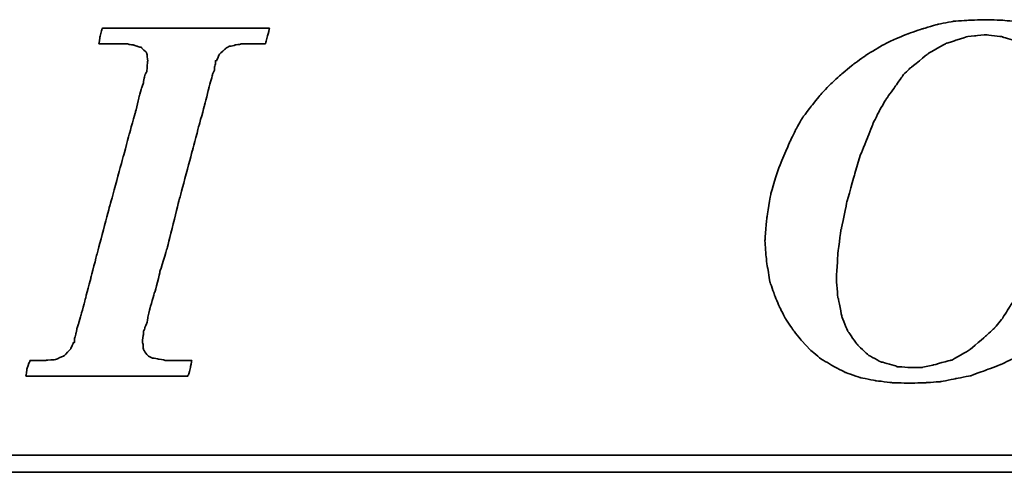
# Model space of a CAD drawing. Header units: millimetres. Extents: x -12 to 314, y 87 to 195.
# Tile 30 of 44: x 235.49 to 242.12, y 114 to 117.04. Entities that reach past the tile are written whole.
import ezdxf

# ---------------------------------------------------------------- set-up
doc = ezdxf.new("R2010")
doc.units = ezdxf.units.MM
doc.header["$LTSCALE"] = 0.15
doc.layers.add('DIM', color=4, linetype='CONTINUOUS')
doc.layers.add('layer 1', color=7, linetype='CONTINUOUS')

# ---------------------------------------------------------------- blocks, each defined once
blk = doc.blocks.new('TBI MOTION logo(完整正式版)')
at = {"layer": 'layer 1', "color": 22, "lineweight": 35}
for points, knots in [([(-11.34375, -6.98375), (-11.34375, -6.98375), (-10.91375, -7.43875), (-10.91375, -7.43875), (-10.91375, -7.43875), (-10.91375, -7.43875), (-10.38625, -7.87125), (-10.38625, -7.87125), (-10.38625, -7.87125), (-10.38625, -7.87125), (-9.81125, -8.20375), (-9.81125, -8.20375), (-9.81125, -8.20375), (-9.81125, -8.20375), (-9.21125, -8.51875), (-9.21125, -8.51875), (-9.21125, -8.51875), (-9.21125, -8.51875), (-8.51625, -8.75875), (-8.51625, -8.75875), (-8.51625, -8.75875), (-8.51625, -8.75875), (-7.77125, -8.90375), (-7.77125, -8.90375), (-7.77125, -8.90375), (-7.77125, -8.90375), (-6.97875, -8.99875), (-6.97875, -8.99875), (-6.97875, -8.99875), (-6.97875, -8.99875), (-6.14125, -9.02375), (-6.14125, -9.02375), (-6.14125, -9.02375), (-6.14125, -9.02375), (-5.37125, -8.99875), (-5.37125, -8.99875), (-5.37125, -8.99875), (-5.37125, -8.99875), (-4.65375, -8.94875), (-4.65375, -8.94875), (-4.65375, -8.94875), (-4.65375, -8.94875), (-3.93375, -8.80625), (-3.93375, -8.80625), (-3.93375, -8.80625), (-3.93375, -8.80625), (-3.21375, -8.66375), (-3.21375, -8.66375), (-3.21375, -8.66375), (-3.21375, -8.66375), (-2.49375, -8.39875), (-2.49375, -8.39875), (-2.49375, -8.39875), (-2.49375, -8.39875), (-1.79875, -8.13375), (-1.79875, -8.13375), (-1.79875, -8.13375), (-1.79875, -8.13375), (-1.17375, -7.84375), (-1.17375, -7.84375), (-1.17375, -7.84375), (-1.17375, -7.84375), (-0.52375, -7.46375), (-0.52375, -7.46375), (-0.52375, -7.46375), (-0.52375, -7.46375), (0.10124, -7.07875), (0.10124, -7.07875), (0.10124, -7.07875), (0.10124, -7.07875), (0.67625, -6.62375), (0.67625, -6.62375), (0.67625, -6.62375), (0.67625, -6.62375), (1.24874, -6.14375), (1.24874, -6.14375), (1.24874, -6.14375), (1.24874, -6.14375), (1.72874, -5.64125), (1.72874, -5.64125), (1.72874, -5.64125), (1.72874, -5.64125), (2.18624, -5.06375), (2.18624, -5.06375), (2.18624, -5.06375), (2.18624, -5.06375), (2.61625, -4.48874), (2.61625, -4.48874), (2.61625, -4.48874), (2.61625, -4.48874), (3.00125, -3.83874), (3.00125, -3.83874), (3.00125, -3.83874), (3.00125, -3.83874), (3.36124, -3.21374), (3.36124, -3.21374), (3.36124, -3.21374), (3.36124, -3.21374), (3.84374, -1.99125), (3.84374, -1.99125), (3.84374, -1.99125), (3.84374, -1.99125), (4.22625, -0.81875), (4.22625, -0.81875), (4.22625, -0.81875), (4.22625, -0.81875), (4.39125, 0.45624), (4.39125, 0.45624), (4.39125, 0.45624), (4.39125, 0.45624), (4.48874, 1.70124), (4.48874, 1.70124), (4.48874, 1.70124), (4.48874, 1.70124), (4.43874, 2.44625), (4.43874, 2.44625), (4.43874, 2.44625), (4.43874, 2.44625), (4.36874, 3.14125), (4.36874, 3.14125), (4.36874, 3.14125), (4.36874, 3.14125), (4.25125, 3.81125), (4.25125, 3.81125), (4.25125, 3.81125), (4.25125, 3.81125), (4.03124, 4.41125), (4.03124, 4.41125), (4.03124, 4.41125), (4.03124, 4.41125), (3.74374, 5.01125), (3.74374, 5.01125), (3.74374, 5.01125), (3.74374, 5.01125), (3.43124, 5.58875), (3.43124, 5.58875), (3.43124, 5.58875), (3.43124, 5.58875), (3.02625, 6.09125), (3.02625, 6.09125), (3.02625, 6.09125), (3.02625, 6.09125), (2.59374, 6.54875), (2.59374, 6.54875), (2.59374, 6.54875), (2.59374, 6.54875), (2.09124, 6.98125), (2.09124, 6.98125), (2.09124, 6.98125), (2.09124, 6.98125), (1.56124, 7.36625), (1.56124, 7.36625), (1.56124, 7.36625), (1.56124, 7.36625), (0.98624, 7.67625), (0.98624, 7.67625), (0.98624, 7.67625), (0.98624, 7.67625), (0.38624, 7.96375), (0.38624, 7.96375), (0.38624, 7.96375), (0.38624, 7.96375), (-0.25875, 8.15625), (-0.25875, 8.15625), (-0.25875, 8.15625), (-0.25875, 8.15625), (-0.98125, 8.30125), (-0.98125, 8.30125), (-0.98125, 8.30125), (-0.98125, 8.30125), (-1.70124, 8.37125), (-1.70124, 8.37125), (-1.70124, 8.37125), (-1.70124, 8.37125), (-2.49375, 8.39624), (-2.49375, 8.39624), (-2.49375, 8.39624), (-2.49375, 8.39624), (-3.28625, 8.37125), (-3.28625, 8.37125), (-3.28625, 8.37125), (-3.28625, 8.37125), (-4.05125, 8.32125), (-4.05125, 8.32125), (-4.05125, 8.32125), (-4.05125, 8.32125), (-4.77375, 8.18125), (-4.77375, 8.18125), (-4.77375, 8.18125), (-4.77375, 8.18125), (-5.51625, 7.96375), (-5.51625, 7.96375), (-5.51625, 7.96375), (-5.51625, 7.96375), (-6.21125, 7.72625), (-6.21125, 7.72625), (-6.21125, 7.72625), (-6.21125, 7.72625), (-6.92875, 7.43625), (-6.92875, 7.43625), (-6.92875, 7.43625), (-6.92875, 7.43625), (-7.57875, 7.10125), (-7.57875, 7.10125), (-7.57875, 7.10125), (-7.57875, 7.10125), (-8.24875, 6.69125), (-8.24875, 6.69125), (-8.24875, 6.69125), (-8.24875, 6.69125), (-8.84875, 6.26125), (-8.84875, 6.26125), (-8.84875, 6.26125), (-8.84875, 6.26125), (-9.42625, 5.78125), (-9.42625, 5.78125), (-9.42625, 5.78125), (-9.42625, 5.78125), (-9.95375, 5.30125), (-9.95375, 5.30125), (-9.95375, 5.30125), (-9.95375, 5.30125), (-10.43375, 4.79624), (-10.43375, 4.79624), (-10.43375, 4.79624), (-10.43375, 4.79624), (-10.88875, 4.22125), (-10.88875, 4.22125), (-10.88875, 4.22125), (-10.88875, 4.22125), (-11.29875, 3.69375), (-11.29875, 3.69375), (-11.29875, 3.69375), (-11.29875, 3.69375), (-11.63375, 3.09125), (-11.63375, 3.09125), (-11.63375, 3.09125), (-11.63375, 3.09125), (-11.91875, 2.49625), (-11.91875, 2.49625), (-11.91875, 2.49625), (-11.91875, 2.49625), (-12.44875, 1.24625), (-12.44875, 1.24625), (-12.44875, 1.24625), (-12.44875, 1.24625), (-12.80875, 0.06874), (-12.80875, 0.06874), (-12.80875, 0.06874), (-12.80875, 0.06874), (-12.99875, -1.07875), (-12.99875, -1.07875), (-12.99875, -1.07875), (-12.99875, -1.07875), (-13.09375, -2.18375), (-13.09375, -2.18375), (-13.09375, -2.18375), (-13.09375, -2.18375), (-13.04875, -2.85375), (-13.04875, -2.85375), (-13.04875, -2.85375), (-13.04875, -2.85375), (-12.97375, -3.50375), (-12.97375, -3.50375), (-12.97375, -3.50375), (-12.97375, -3.50375), (-12.95375, -3.50375), (-12.95375, -3.50375), (-12.95375, -3.50375), (-12.95375, -3.50375), (-12.85375, -4.17375), (-12.85375, -4.17375), (-12.85375, -4.17375), (-12.85375, -4.17375), (-12.63875, -4.77624), (-12.63875, -4.77624), (-12.63875, -4.77624), (-12.63875, -4.77624), (-12.39875, -5.35125), (-12.39875, -5.35125), (-12.39875, -5.35125), (-12.39875, -5.35125), (-12.11375, -5.92875), (-12.11375, -5.92875), (-12.11375, -5.92875), (-12.11375, -5.92875), (-11.75375, -6.45375), (-11.75375, -6.45375), (-11.75375, -6.45375), (-11.75375, -6.45375), (-11.34375, -6.98375), (-11.34375, -6.98375)], [0, 0, 0, 0, 0.01369863, 0.01369863, 0.01369863, 0.01369864, 0.02739726, 0.02739726, 0.02739726, 0.02739727, 0.04109589, 0.04109589, 0.04109589, 0.0410959, 0.05479452, 0.05479452, 0.05479452, 0.05479453, 0.06849315, 0.06849315, 0.06849315, 0.06849316, 0.08219178, 0.08219178, 0.08219178, 0.08219179, 0.09589041, 0.09589041, 0.09589041, 0.09589042, 0.10958904, 0.10958904, 0.10958904, 0.10958905, 0.12328767, 0.12328767, 0.12328767, 0.12328768, 0.1369863, 0.1369863, 0.1369863, 0.13698631, 0.15068493, 0.15068493, 0.15068493, 0.15068494, 0.16438356, 0.16438356, 0.16438356, 0.16438357, 0.17808219, 0.17808219, 0.17808219, 0.1780822, 0.19178082, 0.19178082, 0.19178082, 0.19178083, 0.20547945, 0.20547945, 0.20547945, 0.20547946, 0.21917808, 0.21917808, 0.21917808, 0.21917809, 0.23287671, 0.23287671, 0.23287671, 0.23287672, 0.24657534, 0.24657534, 0.24657534, 0.24657535, 0.26027397, 0.26027397, 0.26027397, 0.26027398, 0.2739726, 0.2739726, 0.2739726, 0.27397261, 0.28767123, 0.28767123, 0.28767123, 0.28767124, 0.30136986, 0.30136986, 0.30136986, 0.30136987, 0.31506849, 0.31506849, 0.31506849, 0.3150685, 0.32876712, 0.32876712, 0.32876712, 0.32876713, 0.34246575, 0.34246575, 0.34246575, 0.34246576, 0.35616438, 0.35616438, 0.35616438, 0.35616439, 0.36986301, 0.36986301, 0.36986301, 0.36986302, 0.38356164, 0.38356164, 0.38356164, 0.38356165, 0.39726027, 0.39726027, 0.39726027, 0.39726028, 0.4109589, 0.4109589, 0.4109589, 0.41095891, 0.42465753, 0.42465753, 0.42465753, 0.42465754, 0.43835616, 0.43835616, 0.43835616, 0.43835617, 0.45205479, 0.45205479, 0.45205479, 0.4520548, 0.46575342, 0.46575342, 0.46575342, 0.46575343, 0.47945205, 0.47945205, 0.47945205, 0.47945206, 0.49315068, 0.49315068, 0.49315068, 0.49315069, 0.50684932, 0.50684932, 0.50684932, 0.50684933, 0.52054795, 0.52054795, 0.52054795, 0.52054796, 0.53424658, 0.53424658, 0.53424658, 0.53424659, 0.54794521, 0.54794521, 0.54794521, 0.54794522, 0.56164384, 0.56164384, 0.56164384, 0.56164385, 0.57534247, 0.57534247, 0.57534247, 0.57534248, 0.5890411, 0.5890411, 0.5890411, 0.58904111, 0.60273973, 0.60273973, 0.60273973, 0.60273974, 0.61643836, 0.61643836, 0.61643836, 0.61643837, 0.63013699, 0.63013699, 0.63013699, 0.630137, 0.64383562, 0.64383562, 0.64383562, 0.64383563, 0.65753425, 0.65753425, 0.65753425, 0.65753426, 0.67123288, 0.67123288, 0.67123288, 0.67123289, 0.68493151, 0.68493151, 0.68493151, 0.68493152, 0.69863014, 0.69863014, 0.69863014, 0.69863015, 0.71232877, 0.71232877, 0.71232877, 0.71232878, 0.7260274, 0.7260274, 0.7260274, 0.72602741, 0.73972603, 0.73972603, 0.73972603, 0.73972604, 0.75342466, 0.75342466, 0.75342466, 0.75342467, 0.76712329, 0.76712329, 0.76712329, 0.7671233, 0.78082192, 0.78082192, 0.78082192, 0.78082193, 0.79452055, 0.79452055, 0.79452055, 0.79452056, 0.80821918, 0.80821918, 0.80821918, 0.80821919, 0.82191781, 0.82191781, 0.82191781, 0.82191782, 0.83561644, 0.83561644, 0.83561644, 0.83561645, 0.84931507, 0.84931507, 0.84931507, 0.84931508, 0.8630137, 0.8630137, 0.8630137, 0.86301371, 0.87671233, 0.87671233, 0.87671233, 0.87671234, 0.89041096, 0.89041096, 0.89041096, 0.89041097, 0.90410959, 0.90410959, 0.90410959, 0.9041096, 0.91780822, 0.91780822, 0.91780822, 0.91780823, 0.93150685, 0.93150685, 0.93150685, 0.93150686, 0.94520548, 0.94520548, 0.94520548, 0.94520549, 0.95890411, 0.95890411, 0.95890411, 0.95890412, 0.97260274, 0.97260274, 0.97260274, 0.97260275, 0.98630137, 0.98630137, 0.98630137, 0.98630138, 1, 1, 1, 1]), ([(-40.59125, -7.94375), (-40.59125, -7.94375), (-40.97375, -7.94375), (-40.97375, -7.94375), (-40.97375, -7.94375), (-40.97375, -7.94375), (-41.38125, -7.94375), (-41.38125, -7.94375), (-41.38125, -7.94375), (-41.38125, -7.94375), (-41.54875, -7.94375), (-41.54875, -7.94375), (-41.54875, -7.94375), (-41.54875, -7.94375), (-41.59875, -7.94375), (-41.59875, -7.94375), (-41.59875, -7.94375), (-41.59875, -7.94375), (-41.88375, -7.94375), (-41.88375, -7.94375), (-41.88375, -7.94375), (-41.88375, -7.94375), (-41.90875, -7.91875), (-41.90875, -7.91875), (-41.90875, -7.91875), (-41.90875, -7.91875), (-42.19875, -7.87125), (-42.19875, -7.87125), (-42.19875, -7.87125), (-42.19875, -7.87125), (-42.43875, -7.82375), (-42.43875, -7.82375), (-42.43875, -7.82375), (-42.43875, -7.82375), (-42.45875, -7.82375), (-42.45875, -7.82375), (-42.45875, -7.82375), (-42.45875, -7.82375), (-42.48625, -7.82375), (-42.48625, -7.82375), (-42.48625, -7.82375), (-42.48625, -7.82375), (-42.67625, -7.72375), (-42.67625, -7.72375), (-42.67625, -7.72375), (-42.67625, -7.72375), (-42.70125, -7.70375), (-42.70125, -7.70375), (-42.70125, -7.70375), (-42.70125, -7.70375), (-42.72375, -7.67875), (-42.72375, -7.67875), (-42.72375, -7.67875), (-42.72375, -7.67875), (-42.86875, -7.48875), (-42.86875, -7.48875), (-42.86875, -7.48875), (-42.86875, -7.48875), (-42.89375, -7.43875), (-42.89375, -7.43875), (-42.89375, -7.43875), (-42.89375, -7.43875), (-42.91875, -7.38875), (-42.91875, -7.38875), (-42.91875, -7.38875), (-42.91875, -7.38875), (-42.93875, -7.12875), (-42.93875, -7.12875), (-42.93875, -7.12875), (-42.93875, -7.12875), (-42.96375, -7.10375), (-42.96375, -7.10375), (-42.96375, -7.10375), (-42.96375, -7.10375), (-42.96375, -7.05375), (-42.96375, -7.05375), (-42.96375, -7.05375), (-42.96375, -7.05375), (-42.96375, -7.00875), (-42.96375, -7.00875), (-42.96375, -7.00875), (-42.96375, -7.00875), (-42.91875, -6.69625), (-42.91875, -6.69625), (-42.91875, -6.69625), (-42.91875, -6.69625), (-42.91875, -6.62375), (-42.91875, -6.62375), (-42.91875, -6.62375), (-42.91875, -6.62375), (-42.91875, -6.59625), (-42.91875, -6.59625), (-42.91875, -6.59625), (-42.91875, -6.59625), (-42.91875, -6.57375), (-42.91875, -6.57375), (-42.91875, -6.57375), (-42.91875, -6.57375), (-42.91875, -6.52875), (-42.91875, -6.52875), (-42.91875, -6.52875), (-42.91875, -6.52875), (-42.89375, -6.50375), (-42.89375, -6.50375), (-42.89375, -6.50375), (-42.89375, -6.50375), (-42.84375, -6.38375), (-42.84375, -6.38375), (-42.84375, -6.38375), (-42.84375, -6.38375), (-42.84375, -6.35875), (-42.84375, -6.35875), (-42.84375, -6.35875), (-42.84375, -6.35875), (-42.74625, -6.14375), (-42.74625, -6.14375), (-42.74625, -6.14375), (-42.74625, -6.14375), (-42.70125, -5.85375), (-42.70125, -5.85375), (-42.70125, -5.85375), (-42.70125, -5.85375), (-42.60375, -5.47125), (-42.60375, -5.47125), (-42.60375, -5.47125), (-42.60375, -5.47125), (-42.60375, -5.44875), (-42.60375, -5.44875), (-42.60375, -5.44875), (-42.60375, -5.44875), (-42.38875, -4.67875), (-42.38875, -4.67875), (-42.38875, -4.67875), (-42.38875, -4.67875), (-42.36375, -4.65375), (-42.36375, -4.65375), (-42.36375, -4.65375), (-42.36375, -4.65375), (-42.12375, -3.69625), (-42.12375, -3.69625), (-42.12375, -3.69625), (-42.12375, -3.69625), (-42.12375, -3.67374), (-42.12375, -3.67374), (-42.12375, -3.67374), (-42.12375, -3.67374), (-41.78875, -2.59374), (-41.78875, -2.59374), (-41.78875, -2.59374), (-41.78875, -2.59374), (-41.18875, -0.19375), (-41.18875, -0.19375), (-41.18875, -0.19375), (-41.18875, -0.19375), (-40.54375, 2.20624), (-40.54375, 2.20624), (-40.54375, 2.20624), (-40.54375, 2.20624), (-40.25375, 3.30875), (-40.25375, 3.30875), (-40.25375, 3.30875), (-40.25375, 3.30875), (-39.98875, 4.27125), (-39.98875, 4.27125), (-39.98875, 4.27125), (-39.98875, 4.27125), (-39.77375, 5.13125), (-39.77375, 5.13125), (-39.77375, 5.13125), (-39.77375, 5.13125), (-39.67875, 5.47125), (-39.67875, 5.47125), (-39.67875, 5.47125), (-39.67875, 5.47125), (-39.60375, 5.75625), (-39.60375, 5.75625), (-39.60375, 5.75625), (-39.60375, 5.75625), (-39.60375, 5.78125), (-39.60375, 5.78125), (-39.60375, 5.78125), (-39.60375, 5.78125), (-39.50875, 5.97125), (-39.50875, 5.97125), (-39.50875, 5.97125), (-39.50875, 5.97125), (-39.50875, 6.13875), (-39.50875, 6.13875), (-39.50875, 6.13875), (-39.50875, 6.13875), (-39.48625, 6.16625), (-39.48625, 6.16625), (-39.48625, 6.16625), (-39.48625, 6.16625), (-39.46125, 6.28625), (-39.46125, 6.28625), (-39.46125, 6.28625), (-39.46125, 6.28625), (-39.46125, 6.42625), (-39.46125, 6.42625), (-39.46125, 6.42625), (-39.46125, 6.42625), (-39.41375, 6.42625), (-39.41375, 6.42625), (-39.41375, 6.42625), (-39.41375, 6.42625), (-39.29375, 6.69125), (-39.29375, 6.69125), (-39.29375, 6.69125), (-39.29375, 6.69125), (-39.26875, 6.74125), (-39.26875, 6.74125), (-39.26875, 6.74125), (-39.26875, 6.74125), (-39.24375, 6.76625), (-39.24375, 6.76625), (-39.24375, 6.76625), (-39.24375, 6.76625), (-38.98375, 7.00624), (-38.98375, 7.00624), (-38.98375, 7.00624), (-38.98375, 7.00624), (-38.95625, 7.02624), (-38.95625, 7.02624), (-38.95625, 7.02624), (-38.95625, 7.02624), (-38.78875, 7.12624), (-38.78875, 7.12624), (-38.78875, 7.12624), (-38.78875, 7.12624), (-38.76375, 7.12624), (-38.76375, 7.12624), (-38.76375, 7.12624), (-38.76375, 7.12624), (-38.74375, 7.12624), (-38.74375, 7.12624), (-38.74375, 7.12624), (-38.74375, 7.12624), (-38.52875, 7.17125), (-38.52875, 7.17125), (-38.52875, 7.17125), (-38.52875, 7.17125), (-38.52875, 7.19624), (-38.52875, 7.19624), (-38.52875, 7.19624), (-38.52875, 7.19624), (-38.50375, 7.19624), (-38.50375, 7.19624), (-38.50375, 7.19624), (-38.50375, 7.19624), (-38.26125, 7.21875), (-38.26125, 7.21875), (-38.26125, 7.21875), (-38.26125, 7.21875), (-38.23875, 7.24624), (-38.23875, 7.24624), (-38.23875, 7.24624), (-38.23875, 7.24624), (-38.21625, 7.24624), (-38.21625, 7.24624), (-38.21625, 7.24624), (-38.21625, 7.24624), (-38.18875, 7.24624), (-38.18875, 7.24624), (-38.18875, 7.24624), (-38.18875, 7.24624), (-37.90375, 7.24624), (-37.90375, 7.24624), (-37.90375, 7.24624), (-37.90375, 7.24624), (-37.85375, 7.24624), (-37.85375, 7.24624), (-37.85375, 7.24624), (-37.85375, 7.24624), (-37.75875, 7.24624), (-37.75875, 7.24624), (-37.75875, 7.24624), (-37.75875, 7.24624), (-37.42375, 7.24624), (-37.42375, 7.24624), (-37.42375, 7.24624), (-37.42375, 7.24624), (-37.08875, 7.24624), (-37.08875, 7.24624), (-37.08875, 7.24624), (-37.08875, 7.24624), (-37.06375, 7.24624), (-37.06375, 7.24624), (-37.06375, 7.24624), (-37.06375, 7.24624), (-37.06375, 7.26624), (-37.06375, 7.26624), (-37.06375, 7.26624), (-37.06375, 7.26624), (-37.03875, 7.29125), (-37.03875, 7.29125), (-37.03875, 7.29125), (-37.03875, 7.29125), (-37.03875, 7.31625), (-37.03875, 7.31625), (-37.03875, 7.31625), (-37.03875, 7.31625), (-36.94125, 7.67625), (-36.94125, 7.67625), (-36.94125, 7.67625), (-36.94125, 7.67625), (-36.86875, 7.98625), (-36.86875, 7.98625), (-36.86875, 7.98625), (-36.86875, 7.98625), (-36.98875, 7.98625), (-36.98875, 7.98625), (-36.98875, 7.98625), (-36.98875, 7.98625), (-37.42375, 7.98625), (-37.42375, 7.98625), (-37.42375, 7.98625), (-37.42375, 7.98625), (-37.94875, 7.98625), (-37.94875, 7.98625), (-37.94875, 7.98625), (-37.94875, 7.98625), (-38.57375, 7.98625), (-38.57375, 7.98625), (-38.57375, 7.98625), (-38.57375, 7.98625), (-39.29375, 7.98625), (-39.29375, 7.98625), (-39.29375, 7.98625), (-39.29375, 7.98625), (-40.82875, 7.98625), (-40.82875, 7.98625), (-40.82875, 7.98625), (-40.82875, 7.98625), (-42.36375, 7.98625), (-42.36375, 7.98625), (-42.36375, 7.98625), (-42.36375, 7.98625), (-43.08375, 7.98625), (-43.08375, 7.98625), (-43.08375, 7.98625), (-43.08375, 7.98625), (-43.70875, 7.98625), (-43.70875, 7.98625), (-43.70875, 7.98625), (-43.70875, 7.98625), (-44.23375, 7.98625), (-44.23375, 7.98625), (-44.23375, 7.98625), (-44.23375, 7.98625), (-44.66875, 7.98625), (-44.66875, 7.98625), (-44.66875, 7.98625), (-44.66875, 7.98625), (-44.88375, 7.98625), (-44.88375, 7.98625), (-44.88375, 7.98625), (-44.88375, 7.98625), (-44.90875, 7.94125), (-44.90875, 7.94125), (-44.90875, 7.94125), (-44.90875, 7.94125), (-44.90875, 7.91625), (-44.90875, 7.91625), (-44.90875, 7.91625), (-44.90875, 7.91625), (-45.00375, 7.55625), (-45.00375, 7.55625), (-45.00375, 7.55625), (-45.00375, 7.55625), (-45.05375, 7.24624), (-45.05375, 7.24624), (-45.05375, 7.24624), (-45.05375, 7.24624), (-44.61875, 7.24624), (-44.61875, 7.24624), (-44.61875, 7.24624), (-44.61875, 7.24624), (-44.11375, 7.24624), (-44.11375, 7.24624), (-44.11375, 7.24624), (-44.11375, 7.24624), (-43.99375, 7.24624), (-43.99375, 7.24624), (-43.99375, 7.24624), (-43.99375, 7.24624), (-43.94625, 7.24624), (-43.94625, 7.24624), (-43.94625, 7.24624), (-43.94625, 7.24624), (-43.92374, 7.24624), (-43.92374, 7.24624), (-43.92374, 7.24624), (-43.92374, 7.24624), (-43.65875, 7.24624), (-43.65875, 7.24624), (-43.65875, 7.24624), (-43.65875, 7.24624), (-43.63875, 7.21875), (-43.63875, 7.21875), (-43.63875, 7.21875), (-43.63875, 7.21875), (-43.46875, 7.19624), (-43.46875, 7.19624), (-43.46875, 7.19624), (-43.46875, 7.19624), (-43.39875, 7.19624), (-43.39875, 7.19624), (-43.39875, 7.19624), (-43.39875, 7.19624), (-43.37125, 7.17125), (-43.37125, 7.17125), (-43.37125, 7.17125), (-43.37125, 7.17125), (-43.34875, 7.17125), (-43.34875, 7.17125), (-43.34875, 7.17125), (-43.34875, 7.17125), (-43.20375, 7.12624), (-43.20375, 7.12624), (-43.20375, 7.12624), (-43.20375, 7.12624), (-43.05875, 7.07624), (-43.05875, 7.07624), (-43.05875, 7.07624), (-43.05875, 7.07624), (-43.01375, 7.07624), (-43.01375, 7.07624), (-43.01375, 7.07624), (-43.01375, 7.07624), (-42.98875, 7.02624), (-42.98875, 7.02624), (-42.98875, 7.02624), (-42.98875, 7.02624), (-42.79875, 6.86125), (-42.79875, 6.86125), (-42.79875, 6.86125), (-42.79875, 6.86125), (-42.77375, 6.81125), (-42.77375, 6.81125), (-42.77375, 6.81125), (-42.77375, 6.81125), (-42.74625, 6.76625), (-42.74625, 6.76625), (-42.74625, 6.76625), (-42.74625, 6.76625), (-42.72375, 6.47625), (-42.72375, 6.47625), (-42.72375, 6.47625), (-42.72375, 6.47625), (-42.70125, 6.45124), (-42.70125, 6.45124), (-42.70125, 6.45124), (-42.70125, 6.45124), (-42.70125, 6.42625), (-42.70125, 6.42625), (-42.70125, 6.42625), (-42.70125, 6.42625), (-42.72375, 6.40625), (-42.72375, 6.40625), (-42.72375, 6.40625), (-42.72375, 6.40625), (-42.74625, 5.97125), (-42.74625, 5.97125), (-42.74625, 5.97125), (-42.74625, 5.97125), (-42.74625, 5.94625), (-42.74625, 5.94625), (-42.74625, 5.94625), (-42.74625, 5.94625), (-42.74625, 5.92625), (-42.74625, 5.92625), (-42.74625, 5.92625), (-42.74625, 5.92625), (-42.77375, 5.87625), (-42.77375, 5.87625), (-42.77375, 5.87625), (-42.77375, 5.87625), (-42.81875, 5.80625), (-42.81875, 5.80625), (-42.81875, 5.80625), (-42.81875, 5.80625), (-42.86875, 5.63625), (-42.86875, 5.63625), (-42.86875, 5.63625), (-42.86875, 5.63625), (-42.91875, 5.39625), (-42.91875, 5.39625), (-42.91875, 5.39625), (-42.91875, 5.39625), (-42.91875, 5.37124), (-42.91875, 5.37124), (-42.91875, 5.37124), (-42.91875, 5.37124), (-43.01375, 5.10874), (-43.01375, 5.10874), (-43.01375, 5.10874), (-43.01375, 5.10874), (-43.10875, 4.77124), (-43.10875, 4.77124), (-43.10875, 4.77124), (-43.10875, 4.77124), (-43.29875, 3.95625), (-43.29875, 3.95625), (-43.29875, 3.95625), (-43.29875, 3.95625), (-43.58875, 2.95125), (-43.58875, 2.95125), (-43.58875, 2.95125), (-43.58875, 2.95125), (-43.87375, 1.87125), (-43.87375, 1.87125), (-43.87375, 1.87125), (-43.87375, 1.87125), (-44.52625, -0.50374), (-44.52625, -0.50374), (-44.52625, -0.50374), (-44.52625, -0.50374), (-45.14875, -2.85375), (-45.14875, -2.85375), (-45.14875, -2.85375), (-45.14875, -2.85375), (-45.43375, -3.95875), (-45.43375, -3.95875), (-45.43375, -3.95875), (-45.43375, -3.95875), (-45.69875, -4.96875), (-45.69875, -4.96875), (-45.69875, -4.96875), (-45.69875, -4.96875), (-45.91375, -5.78375), (-45.91375, -5.78375), (-45.91375, -5.78375), (-45.91375, -5.78375), (-46.01375, -6.11875), (-46.01375, -6.11875), (-46.01375, -6.11875), (-46.01375, -6.11875), (-46.01375, -6.14375), (-46.01375, -6.14375), (-46.01375, -6.14375), (-46.01375, -6.14375), (-46.10875, -6.40875), (-46.10875, -6.40875), (-46.10875, -6.40875), (-46.10875, -6.40875), (-46.15375, -6.64875), (-46.15375, -6.64875), (-46.15375, -6.64875), (-46.15375, -6.64875), (-46.20375, -6.83875), (-46.20375, -6.83875), (-46.20375, -6.83875), (-46.20375, -6.83875), (-46.22875, -6.93375), (-46.22875, -6.93375), (-46.22875, -6.93375), (-46.22875, -6.93375), (-46.22875, -7.07875), (-46.22875, -7.07875), (-46.22875, -7.07875), (-46.22875, -7.07875), (-46.27375, -7.07875), (-46.27375, -7.07875), (-46.27375, -7.07875), (-46.27375, -7.07875), (-46.39375, -7.34375), (-46.39375, -7.34375), (-46.39375, -7.34375), (-46.39375, -7.34375), (-46.39375, -7.36875), (-46.39375, -7.36875), (-46.39375, -7.36875), (-46.39375, -7.36875), (-46.42125, -7.38875), (-46.42125, -7.38875), (-46.42125, -7.38875), (-46.42125, -7.38875), (-46.68375, -7.67875), (-46.68375, -7.67875), (-46.68375, -7.67875), (-46.68375, -7.67875), (-46.70875, -7.70375), (-46.70875, -7.70375), (-46.70875, -7.70375), (-46.70875, -7.70375), (-46.75375, -7.72375), (-46.75375, -7.72375), (-46.75375, -7.72375), (-46.75375, -7.72375), (-47.08875, -7.87125), (-47.08875, -7.87125), (-47.08875, -7.87125), (-47.08875, -7.87125), (-47.11625, -7.87125), (-47.11625, -7.87125), (-47.11625, -7.87125), (-47.11625, -7.87125), (-47.13875, -7.89375), (-47.13875, -7.89375), (-47.13875, -7.89375), (-47.13875, -7.89375), (-47.56875, -7.91875), (-47.56875, -7.91875), (-47.56875, -7.91875), (-47.56875, -7.91875), (-47.59625, -7.94375), (-47.59625, -7.94375), (-47.59625, -7.94375), (-47.59625, -7.94375), (-47.64375, -7.94375), (-47.64375, -7.94375), (-47.64375, -7.94375), (-47.64375, -7.94375), (-47.73625, -7.94375), (-47.73625, -7.94375), (-47.73625, -7.94375), (-47.73625, -7.94375), (-48.07375, -7.94375), (-48.07375, -7.94375), (-48.07375, -7.94375), (-48.07375, -7.94375), (-48.36125, -7.94375), (-48.36125, -7.94375), (-48.36125, -7.94375), (-48.36125, -7.94375), (-48.36125, -7.96625), (-48.36125, -7.96625), (-48.36125, -7.96625), (-48.36125, -7.96625), (-48.36125, -7.99125), (-48.36125, -7.99125), (-48.36125, -7.99125), (-48.36125, -7.99125), (-48.38875, -8.01375), (-48.38875, -8.01375), (-48.38875, -8.01375), (-48.38875, -8.01375), (-48.50875, -8.34875), (-48.50875, -8.34875), (-48.50875, -8.34875), (-48.50875, -8.34875), (-48.55375, -8.68625), (-48.55375, -8.68625), (-48.55375, -8.68625), (-48.55375, -8.68625), (-48.45875, -8.68625), (-48.45875, -8.68625), (-48.45875, -8.68625), (-48.45875, -8.68625), (-48.07375, -8.68625), (-48.07375, -8.68625), (-48.07375, -8.68625), (-48.07375, -8.68625), (-47.52375, -8.68625), (-47.52375, -8.68625), (-47.52375, -8.68625), (-47.52375, -8.68625), (-46.92375, -8.68625), (-46.92375, -8.68625), (-46.92375, -8.68625), (-46.92375, -8.68625), (-46.25375, -8.68625), (-46.25375, -8.68625), (-46.25375, -8.68625), (-46.25375, -8.68625), (-46.20375, -8.68625), (-46.20375, -8.68625), (-46.20375, -8.68625), (-46.20375, -8.68625), (-44.71375, -8.68625), (-44.71375, -8.68625), (-44.71375, -8.68625), (-44.71375, -8.68625), (-43.22875, -8.68625), (-43.22875, -8.68625), (-43.22875, -8.68625), (-43.22875, -8.68625), (-42.55875, -8.68625), (-42.55875, -8.68625), (-42.55875, -8.68625), (-42.55875, -8.68625), (-42.50875, -8.68625), (-42.50875, -8.68625), (-42.50875, -8.68625), (-42.50875, -8.68625), (-41.93375, -8.68625), (-41.93375, -8.68625), (-41.93375, -8.68625), (-41.93375, -8.68625), (-41.38125, -8.68625), (-41.38125, -8.68625), (-41.38125, -8.68625), (-41.38125, -8.68625), (-40.97375, -8.68625), (-40.97375, -8.68625), (-40.97375, -8.68625), (-40.97375, -8.68625), (-40.78125, -8.68625), (-40.78125, -8.68625), (-40.78125, -8.68625), (-40.78125, -8.68625), (-40.78125, -8.63875), (-40.78125, -8.63875), (-40.78125, -8.63875), (-40.78125, -8.63875), (-40.75875, -8.63875), (-40.75875, -8.63875), (-40.75875, -8.63875), (-40.75875, -8.63875), (-40.66375, -8.27875), (-40.66375, -8.27875), (-40.66375, -8.27875), (-40.66375, -8.27875), (-40.59125, -7.94375), (-40.59125, -7.94375)], [0, 0, 0, 0, 0.00558659, 0.00558659, 0.00558659, 0.0055866, 0.01117318, 0.01117318, 0.01117318, 0.01117319, 0.01675978, 0.01675978, 0.01675978, 0.01675979, 0.02234637, 0.02234637, 0.02234637, 0.02234638, 0.02793296, 0.02793296, 0.02793296, 0.02793297, 0.03351955, 0.03351955, 0.03351955, 0.03351956, 0.03910615, 0.03910615, 0.03910615, 0.03910616, 0.04469274, 0.04469274, 0.04469274, 0.04469275, 0.05027933, 0.05027933, 0.05027933, 0.05027934, 0.05586592, 0.05586592, 0.05586592, 0.05586593, 0.06145251, 0.06145251, 0.06145251, 0.06145252, 0.06703911, 0.06703911, 0.06703911, 0.06703912, 0.0726257, 0.0726257, 0.0726257, 0.07262571, 0.07821229, 0.07821229, 0.07821229, 0.0782123, 0.08379888, 0.08379888, 0.08379888, 0.08379889, 0.08938547, 0.08938547, 0.08938547, 0.08938548, 0.09497207, 0.09497207, 0.09497207, 0.09497208, 0.10055866, 0.10055866, 0.10055866, 0.10055867, 0.10614525, 0.10614525, 0.10614525, 0.10614526, 0.11173184, 0.11173184, 0.11173184, 0.11173185, 0.11731844, 0.11731844, 0.11731844, 0.11731845, 0.12290503, 0.12290503, 0.12290503, 0.12290504, 0.12849162, 0.12849162, 0.12849162, 0.12849163, 0.13407821, 0.13407821, 0.13407821, 0.13407822, 0.1396648, 0.1396648, 0.1396648, 0.13966481, 0.1452514, 0.1452514, 0.1452514, 0.14525141, 0.15083799, 0.15083799, 0.15083799, 0.150838, 0.15642458, 0.15642458, 0.15642458, 0.15642459, 0.16201117, 0.16201117, 0.16201117, 0.16201118, 0.16759777, 0.16759777, 0.16759777, 0.16759778, 0.17318436, 0.17318436, 0.17318436, 0.17318437, 0.17877095, 0.17877095, 0.17877095, 0.17877096, 0.18435754, 0.18435754, 0.18435754, 0.18435755, 0.18994413, 0.18994413, 0.18994413, 0.18994414, 0.19553073, 0.19553073, 0.19553073, 0.19553074, 0.20111732, 0.20111732, 0.20111732, 0.20111733, 0.20670391, 0.20670391, 0.20670391, 0.20670392, 0.2122905, 0.2122905, 0.2122905, 0.21229051, 0.21787709, 0.21787709, 0.21787709, 0.2178771, 0.22346369, 0.22346369, 0.22346369, 0.2234637, 0.22905028, 0.22905028, 0.22905028, 0.22905029, 0.23463687, 0.23463687, 0.23463687, 0.23463688, 0.24022346, 0.24022346, 0.24022346, 0.24022347, 0.24581006, 0.24581006, 0.24581006, 0.24581007, 0.25139665, 0.25139665, 0.25139665, 0.25139666, 0.25698324, 0.25698324, 0.25698324, 0.25698325, 0.26256983, 0.26256983, 0.26256983, 0.26256984, 0.26815642, 0.26815642, 0.26815642, 0.26815643, 0.27374302, 0.27374302, 0.27374302, 0.27374303, 0.27932961, 0.27932961, 0.27932961, 0.27932962, 0.2849162, 0.2849162, 0.2849162, 0.28491621, 0.29050279, 0.29050279, 0.29050279, 0.2905028, 0.29608939, 0.29608939, 0.29608939, 0.2960894, 0.30167598, 0.30167598, 0.30167598, 0.30167599, 0.30726257, 0.30726257, 0.30726257, 0.30726258, 0.31284916, 0.31284916, 0.31284916, 0.31284917, 0.31843575, 0.31843575, 0.31843575, 0.31843576, 0.32402235, 0.32402235, 0.32402235, 0.32402236, 0.32960894, 0.32960894, 0.32960894, 0.32960895, 0.33519553, 0.33519553, 0.33519553, 0.33519554, 0.34078212, 0.34078212, 0.34078212, 0.34078213, 0.34636872, 0.34636872, 0.34636872, 0.34636873, 0.35195531, 0.35195531, 0.35195531, 0.35195532, 0.3575419, 0.3575419, 0.3575419, 0.35754191, 0.36312849, 0.36312849, 0.36312849, 0.3631285, 0.36871508, 0.36871508, 0.36871508, 0.36871509, 0.37430168, 0.37430168, 0.37430168, 0.37430169, 0.37988827, 0.37988827, 0.37988827, 0.37988828, 0.38547486, 0.38547486, 0.38547486, 0.38547487, 0.39106145, 0.39106145, 0.39106145, 0.39106146, 0.39664804, 0.39664804, 0.39664804, 0.39664805, 0.40223464, 0.40223464, 0.40223464, 0.40223465, 0.40782123, 0.40782123, 0.40782123, 0.40782124, 0.41340782, 0.41340782, 0.41340782, 0.41340783, 0.41899441, 0.41899441, 0.41899441, 0.41899442, 0.42458101, 0.42458101, 0.42458101, 0.42458102, 0.4301676, 0.4301676, 0.4301676, 0.43016761, 0.43575419, 0.43575419, 0.43575419, 0.4357542, 0.44134078, 0.44134078, 0.44134078, 0.44134079, 0.44692737, 0.44692737, 0.44692737, 0.44692738, 0.45251397, 0.45251397, 0.45251397, 0.45251398, 0.45810056, 0.45810056, 0.45810056, 0.45810057, 0.46368715, 0.46368715, 0.46368715, 0.46368716, 0.46927374, 0.46927374, 0.46927374, 0.46927375, 0.47486034, 0.47486034, 0.47486034, 0.47486035, 0.48044693, 0.48044693, 0.48044693, 0.48044694, 0.48603352, 0.48603352, 0.48603352, 0.48603353, 0.49162011, 0.49162011, 0.49162011, 0.49162012, 0.4972067, 0.4972067, 0.4972067, 0.49720671, 0.5027933, 0.5027933, 0.5027933, 0.50279331, 0.50837989, 0.50837989, 0.50837989, 0.5083799, 0.51396648, 0.51396648, 0.51396648, 0.51396649, 0.51955307, 0.51955307, 0.51955307, 0.51955308, 0.52513966, 0.52513966, 0.52513966, 0.52513967, 0.53072626, 0.53072626, 0.53072626, 0.53072627, 0.53631285, 0.53631285, 0.53631285, 0.53631286, 0.54189944, 0.54189944, 0.54189944, 0.54189945, 0.54748603, 0.54748603, 0.54748603, 0.54748604, 0.55307263, 0.55307263, 0.55307263, 0.55307264, 0.55865922, 0.55865922, 0.55865922, 0.55865923, 0.56424581, 0.56424581, 0.56424581, 0.56424582, 0.5698324, 0.5698324, 0.5698324, 0.56983241, 0.57541899, 0.57541899, 0.57541899, 0.575419, 0.58100559, 0.58100559, 0.58100559, 0.5810056, 0.58659218, 0.58659218, 0.58659218, 0.58659219, 0.59217877, 0.59217877, 0.59217877, 0.59217878, 0.59776536, 0.59776536, 0.59776536, 0.59776537, 0.60335196, 0.60335196, 0.60335196, 0.60335197, 0.60893855, 0.60893855, 0.60893855, 0.60893856, 0.61452514, 0.61452514, 0.61452514, 0.61452515, 0.62011173, 0.62011173, 0.62011173, 0.62011174, 0.62569832, 0.62569832, 0.62569832, 0.62569833, 0.63128492, 0.63128492, 0.63128492, 0.63128493, 0.63687151, 0.63687151, 0.63687151, 0.63687152, 0.6424581, 0.6424581, 0.6424581, 0.64245811, 0.64804469, 0.64804469, 0.64804469, 0.6480447, 0.65363128, 0.65363128, 0.65363128, 0.65363129, 0.65921788, 0.65921788, 0.65921788, 0.65921789, 0.66480447, 0.66480447, 0.66480447, 0.66480448, 0.67039106, 0.67039106, 0.67039106, 0.67039107, 0.67597765, 0.67597765, 0.67597765, 0.67597766, 0.68156425, 0.68156425, 0.68156425, 0.68156426, 0.68715084, 0.68715084, 0.68715084, 0.68715085, 0.69273743, 0.69273743, 0.69273743, 0.69273744, 0.69832402, 0.69832402, 0.69832402, 0.69832403, 0.70391061, 0.70391061, 0.70391061, 0.70391062, 0.70949721, 0.70949721, 0.70949721, 0.70949722, 0.7150838, 0.7150838, 0.7150838, 0.71508381, 0.72067039, 0.72067039, 0.72067039, 0.7206704, 0.72625698, 0.72625698, 0.72625698, 0.72625699, 0.73184358, 0.73184358, 0.73184358, 0.73184359, 0.73743017, 0.73743017, 0.73743017, 0.73743018, 0.74301676, 0.74301676, 0.74301676, 0.74301677, 0.74860335, 0.74860335, 0.74860335, 0.74860336, 0.75418994, 0.75418994, 0.75418994, 0.75418995, 0.75977654, 0.75977654, 0.75977654, 0.75977655, 0.76536313, 0.76536313, 0.76536313, 0.76536314, 0.77094972, 0.77094972, 0.77094972, 0.77094973, 0.77653631, 0.77653631, 0.77653631, 0.77653632, 0.78212291, 0.78212291, 0.78212291, 0.78212292, 0.7877095, 0.7877095, 0.7877095, 0.78770951, 0.79329609, 0.79329609, 0.79329609, 0.7932961, 0.79888268, 0.79888268, 0.79888268, 0.79888269, 0.80446927, 0.80446927, 0.80446927, 0.80446928, 0.81005587, 0.81005587, 0.81005587, 0.81005588, 0.81564246, 0.81564246, 0.81564246, 0.81564247, 0.82122905, 0.82122905, 0.82122905, 0.82122906, 0.82681564, 0.82681564, 0.82681564, 0.82681565, 0.83240223, 0.83240223, 0.83240223, 0.83240224, 0.83798883, 0.83798883, 0.83798883, 0.83798884, 0.84357542, 0.84357542, 0.84357542, 0.84357543, 0.84916201, 0.84916201, 0.84916201, 0.84916202, 0.8547486, 0.8547486, 0.8547486, 0.85474861, 0.8603352, 0.8603352, 0.8603352, 0.86033521, 0.86592179, 0.86592179, 0.86592179, 0.8659218, 0.87150838, 0.87150838, 0.87150838, 0.87150839, 0.87709497, 0.87709497, 0.87709497, 0.87709498, 0.88268156, 0.88268156, 0.88268156, 0.88268157, 0.88826816, 0.88826816, 0.88826816, 0.88826817, 0.89385475, 0.89385475, 0.89385475, 0.89385476, 0.89944134, 0.89944134, 0.89944134, 0.89944135, 0.90502793, 0.90502793, 0.90502793, 0.90502794, 0.91061453, 0.91061453, 0.91061453, 0.91061454, 0.91620112, 0.91620112, 0.91620112, 0.91620113, 0.92178771, 0.92178771, 0.92178771, 0.92178772, 0.9273743, 0.9273743, 0.9273743, 0.92737431, 0.93296089, 0.93296089, 0.93296089, 0.9329609, 0.93854749, 0.93854749, 0.93854749, 0.9385475, 0.94413408, 0.94413408, 0.94413408, 0.94413409, 0.94972067, 0.94972067, 0.94972067, 0.94972068, 0.95530726, 0.95530726, 0.95530726, 0.95530727, 0.96089385, 0.96089385, 0.96089385, 0.96089386, 0.96648045, 0.96648045, 0.96648045, 0.96648046, 0.97206704, 0.97206704, 0.97206704, 0.97206705, 0.97765363, 0.97765363, 0.97765363, 0.97765364, 0.98324022, 0.98324022, 0.98324022, 0.98324023, 0.98882682, 0.98882682, 0.98882682, 0.98882683, 0.99441341, 0.99441341, 0.99441341, 0.99441342, 1, 1, 1, 1]), ([(-8.77875, 1.03124), (-8.77875, 1.03124), (-8.51625, 1.89625), (-8.51625, 1.89625), (-8.51625, 1.89625), (-8.51625, 1.89625), (-8.20375, 2.66375), (-8.20375, 2.66375), (-8.20375, 2.66375), (-8.20375, 2.66375), (-7.91625, 3.38125), (-7.91625, 3.38125), (-7.91625, 3.38125), (-7.91625, 3.38125), (-7.91625, 3.40624), (-7.91625, 3.40624), (-7.91625, 3.40624), (-7.91625, 3.40624), (-7.57875, 4.07624), (-7.57875, 4.07624), (-7.57875, 4.07624), (-7.57875, 4.07624), (-7.24375, 4.65125), (-7.24375, 4.65125), (-7.24375, 4.65125), (-7.24375, 4.65125), (-7.21875, 4.65125), (-7.21875, 4.65125), (-7.21875, 4.65125), (-7.21875, 4.65125), (-7.21875, 4.67624), (-7.21875, 4.67624), (-7.21875, 4.67624), (-7.21875, 4.67624), (-6.83625, 5.20375), (-6.83625, 5.20375), (-6.83625, 5.20375), (-6.83625, 5.20375), (-6.49875, 5.68625), (-6.49875, 5.68625), (-6.49875, 5.68625), (-6.49875, 5.68625), (-6.49875, 5.70625), (-6.49875, 5.70625), (-6.49875, 5.70625), (-6.49875, 5.70625), (-6.11625, 6.09125), (-6.11625, 6.09125), (-6.11625, 6.09125), (-6.11625, 6.09125), (-6.09125, 6.09125), (-6.09125, 6.09125), (-6.09125, 6.09125), (-6.09125, 6.09125), (-5.27375, 6.76625), (-5.27375, 6.76625), (-5.27375, 6.76625), (-5.27375, 6.76625), (-5.24875, 6.76625), (-5.24875, 6.76625), (-5.24875, 6.76625), (-5.24875, 6.76625), (-5.24875, 6.78625), (-5.24875, 6.78625), (-5.24875, 6.78625), (-5.24875, 6.78625), (-4.38875, 7.26624), (-4.38875, 7.26624), (-4.38875, 7.26624), (-4.38875, 7.26624), (-4.36125, 7.26624), (-4.36125, 7.26624), (-4.36125, 7.26624), (-4.36125, 7.26624), (-3.93375, 7.41125), (-3.93375, 7.41125), (-3.93375, 7.41125), (-3.93375, 7.41125), (-3.47375, 7.55625), (-3.47375, 7.55625), (-3.47375, 7.55625), (-3.47375, 7.55625), (-3.45375, 7.55625), (-3.45375, 7.55625), (-3.45375, 7.55625), (-3.45375, 7.55625), (-3.42875, 7.58124), (-3.42875, 7.58124), (-3.42875, 7.58124), (-3.42875, 7.58124), (-2.97375, 7.62625), (-2.97375, 7.62625), (-2.97375, 7.62625), (-2.97375, 7.62625), (-2.49375, 7.67625), (-2.49375, 7.67625), (-2.49375, 7.67625), (-2.49375, 7.67625), (-2.46875, 7.67625), (-2.46875, 7.67625), (-2.46875, 7.67625), (-2.46875, 7.67625), (-1.70124, 7.58124), (-1.70124, 7.58124), (-1.70124, 7.58124), (-1.70124, 7.58124), (-1.67875, 7.55625), (-1.67875, 7.55625), (-1.67875, 7.55625), (-1.67875, 7.55625), (-1.65375, 7.55625), (-1.65375, 7.55625), (-1.65375, 7.55625), (-1.65375, 7.55625), (-1.03125, 7.36625), (-1.03125, 7.36625), (-1.03125, 7.36625), (-1.03125, 7.36625), (-1.00625, 7.36625), (-1.00625, 7.36625), (-1.00625, 7.36625), (-1.00625, 7.36625), (-0.43124, 7.02624), (-0.43124, 7.02624), (-0.43124, 7.02624), (-0.43124, 7.02624), (-0.40625, 7.00624), (-0.40625, 7.00624), (-0.40625, 7.00624), (-0.40625, 7.00624), (0.12124, 6.57124), (0.12124, 6.57124), (0.12124, 6.57124), (0.12124, 6.57124), (0.14624, 6.54875), (0.14624, 6.54875), (0.14624, 6.54875), (0.14624, 6.54875), (0.17124, 6.52375), (0.17124, 6.52375), (0.17124, 6.52375), (0.17124, 6.52375), (0.55625, 5.89875), (0.55625, 5.89875), (0.55625, 5.89875), (0.55625, 5.89875), (0.55625, 5.87625), (0.55625, 5.87625), (0.55625, 5.87625), (0.55625, 5.87625), (0.84124, 5.15625), (0.84124, 5.15625), (0.84124, 5.15625), (0.84124, 5.15625), (0.84124, 5.13125), (0.84124, 5.13125), (0.84124, 5.13125), (0.84124, 5.13125), (1.03624, 4.31875), (1.03624, 4.31875), (1.03624, 4.31875), (1.03624, 4.31875), (1.05624, 4.31875), (1.05624, 4.31875), (1.05624, 4.31875), (1.05624, 4.31875), (1.05624, 4.29125), (1.05624, 4.29125), (1.05624, 4.29125), (1.05624, 4.29125), (1.10625, 3.33125), (1.10625, 3.33125), (1.10625, 3.33125), (1.10625, 3.33125), (1.10625, 3.30875), (1.10625, 3.30875), (1.10625, 3.30875), (1.10625, 3.30875), (1.05624, 2.20624), (1.05624, 2.20624), (1.05624, 2.20624), (1.05624, 2.20624), (1.05624, 2.18124), (1.05624, 2.18124), (1.05624, 2.18124), (1.05624, 2.18124), (0.86624, 0.93624), (0.86624, 0.93624), (0.86624, 0.93624), (0.86624, 0.93624), (0.84124, 0.93624), (0.84124, 0.93624), (0.84124, 0.93624), (0.84124, 0.93624), (0.55625, -0.45874), (0.55625, -0.45874), (0.55625, -0.45874), (0.55625, -0.45874), (0.12124, -1.99125), (0.12124, -1.99125), (0.12124, -1.99125), (0.12124, -1.99125), (0.12124, -2.01874), (0.12124, -2.01874), (0.12124, -2.01874), (0.12124, -2.01874), (-0.13874, -2.78375), (-0.13874, -2.78375), (-0.13874, -2.78375), (-0.13874, -2.78375), (-0.43124, -3.50375), (-0.43124, -3.50375), (-0.43124, -3.50375), (-0.43124, -3.50375), (-0.69375, -4.19875), (-0.69375, -4.19875), (-0.69375, -4.19875), (-0.69375, -4.19875), (-0.69375, -4.22375), (-0.69375, -4.22375), (-0.69375, -4.22375), (-0.69375, -4.22375), (-0.98125, -4.82374), (-0.98125, -4.82374), (-0.98125, -4.82374), (-0.98125, -4.82374), (-1.00625, -4.82374), (-1.00625, -4.82374), (-1.00625, -4.82374), (-1.00625, -4.82374), (-1.33875, -5.35125), (-1.33875, -5.35125), (-1.33875, -5.35125), (-1.33875, -5.35125), (-1.67875, -5.87875), (-1.67875, -5.87875), (-1.67875, -5.87875), (-1.67875, -5.87875), (-1.67875, -5.90375), (-1.67875, -5.90375), (-1.67875, -5.90375), (-1.67875, -5.90375), (-2.05875, -6.35875), (-2.05875, -6.35875), (-2.05875, -6.35875), (-2.05875, -6.35875), (-2.08375, -6.38375), (-2.08375, -6.38375), (-2.08375, -6.38375), (-2.08375, -6.38375), (-2.46875, -6.74375), (-2.46875, -6.74375), (-2.46875, -6.74375), (-2.46875, -6.74375), (-3.25875, -7.41625), (-3.25875, -7.41625), (-3.25875, -7.41625), (-3.25875, -7.41625), (-3.28625, -7.43875), (-3.28625, -7.43875), (-3.28625, -7.43875), (-3.28625, -7.43875), (-4.12375, -7.91875), (-4.12375, -7.91875), (-4.12375, -7.91875), (-4.12375, -7.91875), (-4.14875, -7.91875), (-4.14875, -7.91875), (-4.14875, -7.91875), (-4.14875, -7.91875), (-4.17125, -7.91875), (-4.17125, -7.91875), (-4.17125, -7.91875), (-4.17125, -7.91875), (-5.03375, -8.15875), (-5.03375, -8.15875), (-5.03375, -8.15875), (-5.03375, -8.15875), (-5.51625, -8.25625), (-5.51625, -8.25625), (-5.51625, -8.25625), (-5.51625, -8.25625), (-5.54125, -8.27875), (-5.54125, -8.27875), (-5.54125, -8.27875), (-5.54125, -8.27875), (-5.56375, -8.27875), (-5.56375, -8.27875), (-5.56375, -8.27875), (-5.56375, -8.27875), (-5.99625, -8.27875), (-5.99625, -8.27875), (-5.99625, -8.27875), (-5.99625, -8.27875), (-6.76375, -8.23125), (-6.76375, -8.23125), (-6.76375, -8.23125), (-6.76375, -8.23125), (-6.78875, -8.23125), (-6.78875, -8.23125), (-6.78875, -8.23125), (-6.78875, -8.23125), (-6.78875, -8.20375), (-6.78875, -8.20375), (-6.78875, -8.20375), (-6.78875, -8.20375), (-7.45875, -8.01375), (-7.45875, -8.01375), (-7.45875, -8.01375), (-7.45875, -8.01375), (-7.48375, -8.01375), (-7.48375, -8.01375), (-7.48375, -8.01375), (-7.48375, -8.01375), (-7.50875, -8.01375), (-7.50875, -8.01375), (-7.50875, -8.01375), (-7.50875, -8.01375), (-8.13125, -7.67875), (-8.13125, -7.67875), (-8.13125, -7.67875), (-8.13125, -7.67875), (-8.15625, -7.65375), (-8.15625, -7.65375), (-8.15625, -7.65375), (-8.15625, -7.65375), (-8.65875, -7.17375), (-8.65875, -7.17375), (-8.65875, -7.17375), (-8.65875, -7.17375), (-8.68375, -7.14875), (-8.68375, -7.14875), (-8.68375, -7.14875), (-8.68375, -7.14875), (-9.08875, -6.57375), (-9.08875, -6.57375), (-9.08875, -6.57375), (-9.08875, -6.57375), (-9.11375, -6.54875), (-9.11375, -6.54875), (-9.11375, -6.54875), (-9.11375, -6.54875), (-9.11375, -6.52875), (-9.11375, -6.52875), (-9.11375, -6.52875), (-9.11375, -6.52875), (-9.40375, -5.85375), (-9.40375, -5.85375), (-9.40375, -5.85375), (-9.40375, -5.85375), (-9.40375, -5.82875), (-9.40375, -5.82875), (-9.40375, -5.82875), (-9.40375, -5.82875), (-9.56875, -4.96875), (-9.56875, -4.96875), (-9.56875, -4.96875), (-9.56875, -4.96875), (-9.59375, -4.94375), (-9.59375, -4.94375), (-9.59375, -4.94375), (-9.59375, -4.94375), (-9.66375, -4.03375), (-9.66375, -4.03375), (-9.66375, -4.03375), (-9.66375, -4.03375), (-9.66375, -4.00875), (-9.66375, -4.00875), (-9.66375, -4.00875), (-9.66375, -4.00875), (-9.59375, -2.85375), (-9.59375, -2.85375), (-9.59375, -2.85375), (-9.59375, -2.85375), (-9.45125, -1.65875), (-9.45125, -1.65875), (-9.45125, -1.65875), (-9.45125, -1.65875), (-9.42625, -1.63375), (-9.42625, -1.63375), (-9.42625, -1.63375), (-9.42625, -1.63375), (-9.16125, -0.33875), (-9.16125, -0.33875), (-9.16125, -0.33875), (-9.16125, -0.33875), (-8.77875, 1.00624), (-8.77875, 1.00624), (-8.77875, 1.00624), (-8.77875, 1.00624), (-8.77875, 1.03124), (-8.77875, 1.03124)], [0, 0, 0, 0, 0.01020408, 0.01020408, 0.01020408, 0.01020409, 0.02040816, 0.02040816, 0.02040816, 0.02040817, 0.03061224, 0.03061224, 0.03061224, 0.03061225, 0.04081633, 0.04081633, 0.04081633, 0.04081634, 0.05102041, 0.05102041, 0.05102041, 0.05102042, 0.06122449, 0.06122449, 0.06122449, 0.0612245, 0.07142857, 0.07142857, 0.07142857, 0.07142858, 0.08163265, 0.08163265, 0.08163265, 0.08163266, 0.09183673, 0.09183673, 0.09183673, 0.09183674, 0.10204082, 0.10204082, 0.10204082, 0.10204083, 0.1122449, 0.1122449, 0.1122449, 0.11224491, 0.12244898, 0.12244898, 0.12244898, 0.12244899, 0.13265306, 0.13265306, 0.13265306, 0.13265307, 0.14285714, 0.14285714, 0.14285714, 0.14285715, 0.15306122, 0.15306122, 0.15306122, 0.15306123, 0.16326531, 0.16326531, 0.16326531, 0.16326532, 0.17346939, 0.17346939, 0.17346939, 0.1734694, 0.18367347, 0.18367347, 0.18367347, 0.18367348, 0.19387755, 0.19387755, 0.19387755, 0.19387756, 0.20408163, 0.20408163, 0.20408163, 0.20408164, 0.21428571, 0.21428571, 0.21428571, 0.21428572, 0.2244898, 0.2244898, 0.2244898, 0.22448981, 0.23469388, 0.23469388, 0.23469388, 0.23469389, 0.24489796, 0.24489796, 0.24489796, 0.24489797, 0.25510204, 0.25510204, 0.25510204, 0.25510205, 0.26530612, 0.26530612, 0.26530612, 0.26530613, 0.2755102, 0.2755102, 0.2755102, 0.27551021, 0.28571429, 0.28571429, 0.28571429, 0.2857143, 0.29591837, 0.29591837, 0.29591837, 0.29591838, 0.30612245, 0.30612245, 0.30612245, 0.30612246, 0.31632653, 0.31632653, 0.31632653, 0.31632654, 0.32653061, 0.32653061, 0.32653061, 0.32653062, 0.33673469, 0.33673469, 0.33673469, 0.3367347, 0.34693878, 0.34693878, 0.34693878, 0.34693879, 0.35714286, 0.35714286, 0.35714286, 0.35714287, 0.36734694, 0.36734694, 0.36734694, 0.36734695, 0.37755102, 0.37755102, 0.37755102, 0.37755103, 0.3877551, 0.3877551, 0.3877551, 0.38775511, 0.39795918, 0.39795918, 0.39795918, 0.39795919, 0.40816327, 0.40816327, 0.40816327, 0.40816328, 0.41836735, 0.41836735, 0.41836735, 0.41836736, 0.42857143, 0.42857143, 0.42857143, 0.42857144, 0.43877551, 0.43877551, 0.43877551, 0.43877552, 0.44897959, 0.44897959, 0.44897959, 0.4489796, 0.45918367, 0.45918367, 0.45918367, 0.45918368, 0.46938776, 0.46938776, 0.46938776, 0.46938777, 0.47959184, 0.47959184, 0.47959184, 0.47959185, 0.48979592, 0.48979592, 0.48979592, 0.48979593, 0.5, 0.5, 0.5, 0.50000001, 0.51020408, 0.51020408, 0.51020408, 0.51020409, 0.52040816, 0.52040816, 0.52040816, 0.52040817, 0.53061224, 0.53061224, 0.53061224, 0.53061225, 0.54081633, 0.54081633, 0.54081633, 0.54081634, 0.55102041, 0.55102041, 0.55102041, 0.55102042, 0.56122449, 0.56122449, 0.56122449, 0.5612245, 0.57142857, 0.57142857, 0.57142857, 0.57142858, 0.58163265, 0.58163265, 0.58163265, 0.58163266, 0.59183673, 0.59183673, 0.59183673, 0.59183674, 0.60204082, 0.60204082, 0.60204082, 0.60204083, 0.6122449, 0.6122449, 0.6122449, 0.61224491, 0.62244898, 0.62244898, 0.62244898, 0.62244899, 0.63265306, 0.63265306, 0.63265306, 0.63265307, 0.64285714, 0.64285714, 0.64285714, 0.64285715, 0.65306122, 0.65306122, 0.65306122, 0.65306123, 0.66326531, 0.66326531, 0.66326531, 0.66326532, 0.67346939, 0.67346939, 0.67346939, 0.6734694, 0.68367347, 0.68367347, 0.68367347, 0.68367348, 0.69387755, 0.69387755, 0.69387755, 0.69387756, 0.70408163, 0.70408163, 0.70408163, 0.70408164, 0.71428571, 0.71428571, 0.71428571, 0.71428572, 0.7244898, 0.7244898, 0.7244898, 0.72448981, 0.73469388, 0.73469388, 0.73469388, 0.73469389, 0.74489796, 0.74489796, 0.74489796, 0.74489797, 0.75510204, 0.75510204, 0.75510204, 0.75510205, 0.76530612, 0.76530612, 0.76530612, 0.76530613, 0.7755102, 0.7755102, 0.7755102, 0.77551021, 0.78571429, 0.78571429, 0.78571429, 0.7857143, 0.79591837, 0.79591837, 0.79591837, 0.79591838, 0.80612245, 0.80612245, 0.80612245, 0.80612246, 0.81632653, 0.81632653, 0.81632653, 0.81632654, 0.82653061, 0.82653061, 0.82653061, 0.82653062, 0.83673469, 0.83673469, 0.83673469, 0.8367347, 0.84693878, 0.84693878, 0.84693878, 0.84693879, 0.85714286, 0.85714286, 0.85714286, 0.85714287, 0.86734694, 0.86734694, 0.86734694, 0.86734695, 0.87755102, 0.87755102, 0.87755102, 0.87755103, 0.8877551, 0.8877551, 0.8877551, 0.88775511, 0.89795918, 0.89795918, 0.89795918, 0.89795919, 0.90816327, 0.90816327, 0.90816327, 0.90816328, 0.91836735, 0.91836735, 0.91836735, 0.91836736, 0.92857143, 0.92857143, 0.92857143, 0.92857144, 0.93877551, 0.93877551, 0.93877551, 0.93877552, 0.94897959, 0.94897959, 0.94897959, 0.9489796, 0.95918367, 0.95918367, 0.95918367, 0.95918368, 0.96938776, 0.96938776, 0.96938776, 0.96938777, 0.97959184, 0.97959184, 0.97959184, 0.97959185, 0.98979592, 0.98979592, 0.98979592, 0.98979593, 1, 1, 1, 1]), ([(75.90875, -9.47875), (75.90875, -9.47875), (75.90875, -12.28625), (75.90875, -12.28625), (75.90875, -12.28625), (75.90875, -12.28625), (75.90875, -12.47875), (75.90875, -12.47875), (75.90875, -12.47875), (75.90875, -12.47875), (75.71625, -12.47875), (75.71625, -12.47875), (75.71625, -12.47875), (75.71625, -12.47875), (-88.32875, -12.47875), (-88.32875, -12.47875), (-88.32875, -12.47875), (-88.32875, -12.47875), (-88.32875, -13.29375), (-88.32875, -13.29375), (-88.32875, -13.29375), (-88.32875, -13.29375), (82.89125, -13.29375), (82.89125, -13.29375), (82.89125, -13.29375), (82.89125, -13.29375), (75.90875, -9.47875), (75.90875, -9.47875)], [0, 0, 0, 0, 0.14285714, 0.14285714, 0.14285714, 0.14285715, 0.28571429, 0.28571429, 0.28571429, 0.2857143, 0.42857143, 0.42857143, 0.42857143, 0.42857144, 0.57142857, 0.57142857, 0.57142857, 0.57142858, 0.71428571, 0.71428571, 0.71428571, 0.71428572, 0.85714286, 0.85714286, 0.85714286, 0.85714287, 1, 1, 1, 1])]:
    blk.add_open_spline(points, degree=3, knots=knots, dxfattribs=at)

msp = doc.modelspace()

# ---------------------------------------------------------------- block references
at = {"layer": 'DIM', "color": 7, "xscale": 0.1404528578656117, "yscale": 0.1404528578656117, "zscale": 0.1404528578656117}
msp.add_blockref('TBI MOTION logo(完整正式版)', (242.3471, 115.8653), dxfattribs=at)

doc.saveas('drawing.dxf')
